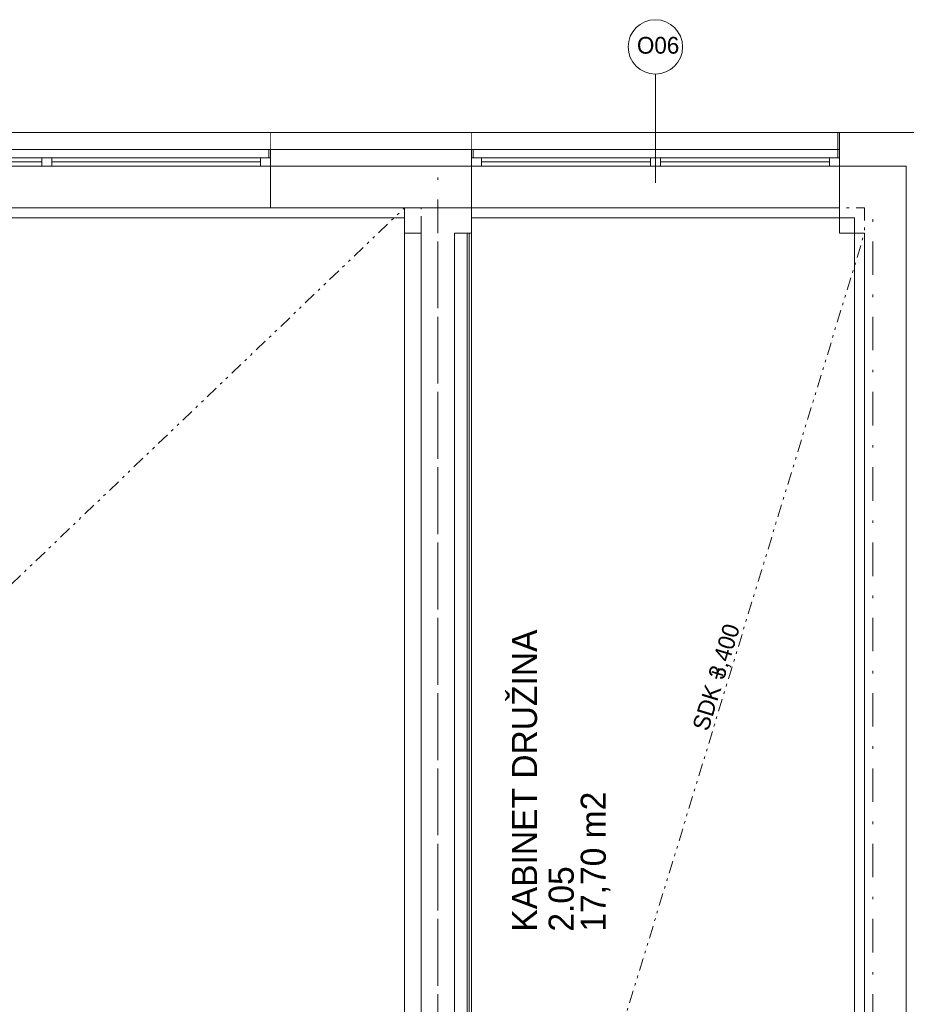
# Model space of a CAD drawing. Header units: millimetres. Extents: x -13540 to 53600, y -21460 to 10383.
# Tile 15 of 17: x 31300 to 36600, y 4190 to 10075. Entities that reach past the tile are written whole.
import ezdxf

# ---------------------------------------------------------------- set-up
doc = ezdxf.new("R2010")
doc.units = ezdxf.units.MM
doc.header["$MEASUREMENT"] = 0
doc.set_wipeout_variables(frame=1)
for name, pattern in [('Wipeout_Contour', [1000, 0, -1000]), ('Čerchovaná', [450, 200, -117.5, 15, -117.5]), ('Čerchovaná M', [225, 125, -42.5, 15, -42.5]), ('Čerchovaná se dvěma tečkami S', [202.5, 75, -32.5, 15, -32.5, 15, -32.5]), ('Čárkovaná M', [225, 125, -100])]:
    doc.linetypes.add(name, pattern=pattern)
for name, color, linetype in [('05_Podhledy', 7, 'Continuous'), ('Nové_01_Zóny.dispozice', 7, 'Continuous'), ('Nové_02_Sloupy - nosné', 7, 'Continuous'), ('Nové_02_Trámy - nosné', 7, 'Continuous'), ('Nové_02_Zdi VNITŘNÍ - nenosné', 7, 'Continuous'), ('Nové_02_Zdi VNĚJŠÍ - nosné.obálka', 7, 'Continuous'), ('Nové_05_Podhledy', 7, 'Continuous'), ('Nové_05_Podlahy', 7, 'Continuous'), ('Nové_09_Exteriér.ostatní', 7, 'Continuous'), ('Nové_Konstrukce – Dělicí čáry vrstev', 7, 'Continuous'), ('Nové_Otvory – Okna', 7, 'Continuous'), ('Nové_Otvory – Značky oken', 7, 'Continuous'), ('Nové_Výplně - Povrchové', 7, 'Continuous'), ('Nové_Zóny – Razítka', 7, 'Continuous')]:
    doc.layers.add(name, color=color, linetype=linetype)

msp = doc.modelspace()

# ---------------------------------------------------------------- linework, layer by layer
at = {"layer": 'Nové_01_Zóny.dispozice', "color": 251, "linetype": 'Continuous', "lineweight": 0, "flags": 128}
for points in [[(25400, 8890), (25400, 1160), (33600, 1160), (33600, 8890)], [(34000, 8890), (34000, 1160), (36290, 1160), (36290, 8890)]]:
    msp.add_lwpolyline(points, close=True, dxfattribs=at)
at = {"layer": 'Nové_02_Sloupy - nosné', "color": 251, "linetype": 'Continuous', "lineweight": 0, "flags": 128}
for points in [[(34000, 9200), (33600, 9200)], [(36350, 9200), (36200, 9200)], [(36600, 9200), (36350, 9200)], [(33600, 8950), (33600, 8800), (33700, 8800)], [(33900, 8800), (34000, 8800), (34000, 8950)], [(36200, 8950), (36200, 8800), (36350, 8800)], [(36600, 8800), (36600, 8950)]]:
    msp.add_lwpolyline(points, dxfattribs=at)
at = {"layer": 'Nové_02_Trámy - nosné', "color": 251, "linetype": 'Čerchovaná', "lineweight": 0}
for p, q in [((33800, 700), (33800, 9200)), ((33800, 900), (33800, 9000)), ((36400, 900), (36400, 9000)), ((36400, 900), (36400, 9000))]:
    msp.add_line(p, q, dxfattribs=at)
at = {"layer": 'Nové_02_Zdi VNITŘNÍ - nenosné', "color": 251, "linetype": 'Continuous', "lineweight": 0, "flags": 128}
for points in [[(33900, 8800), (33900, 1100)], [(34000, 1100), (34000, 8800)]]:
    msp.add_lwpolyline(points, dxfattribs=at)
at = {"layer": 'Nové_02_Zdi VNĚJŠÍ - nosné.obálka', "color": 251, "linetype": 'Continuous', "lineweight": 0}
for p, q in [((32800, 9400), (32890, 9400)), ((32800, 9400), (32800, 9250)), ((32800, 9400), (32800, 9250)), ((34000, 9400), (33910, 9400)), ((34000, 9400), (34000, 9250)), ((34000, 9400), (34000, 9250)), ((36200, 9400), (36290, 9400)), ((36200, 9400), (36200, 9250)), ((36200, 9400), (36200, 9250)), ((32800, 9250), (32800, 9200)), ((34000, 9250), (34000, 9200)), ((36200, 9250), (36200, 9200)), ((32800, 9200), (32800, 8950)), ((34000, 9200), (34000, 8950)), ((36200, 9200), (36200, 8950))]:
    msp.add_line(p, q, dxfattribs=at)
at = {"layer": 'Nové_02_Zdi VNĚJŠÍ - nosné.obálka', "color": 251, "linetype": 'Continuous', "lineweight": 0, "flags": 128}
for points in [[(36800, 9400), (36200, 9400)], [(33700, 8800), (33700, 1100)], [(33900, 1100), (33900, 8800)], [(36350, 8800), (36350, 1100)]]:
    msp.add_lwpolyline(points, dxfattribs=at)
at = {"layer": 'Nové_05_Podhledy', "color": 251, "linetype": 'Čerchovaná M', "lineweight": 0, "flags": 128}
for points in [[(25400, 1100), (33700, 1100), (33700, 8950), (25400, 8950)], [(34000, 1100), (36350, 1100), (36350, 8950), (34000, 8950)]]:
    msp.add_lwpolyline(points, close=True, dxfattribs=at)
at = {"layer": 'Nové_05_Podhledy', "color": 251, "linetype": 'Čerchovaná se dvěma tečkami S', "lineweight": 0}
for points in [[(25400, 1100), (33600, 8950)], [(34000, 1100), (36350, 8800)]]:
    msp.add_lwpolyline(points, dxfattribs=at)
at = {"layer": 'Nové_05_Podlahy', "color": 251, "linetype": 'Continuous', "lineweight": 0, "flags": 128}
msp.add_lwpolyline([(18100, 425), (20200, 425), (20200, -700), (21400, -700), (21400, 700), (23800, 700), (23800, -700), (25000, -700), (25000, 700), (31400, 700), (31400, -700), (32600, -700), (32600, 700), (34000, 700), (34000, -700), (35200, -700), (35200, 700), (36600, 700), (36600, 9200), (5200, 9200)], dxfattribs=at)
at = {"layer": 'Nové_09_Exteriér.ostatní', "color": 251, "linetype": 'Continuous', "lineweight": 0}
for p, q in [((36190, 9400), (36190, 9300)), ((36200, 9400), (36190, 9400)), ((36200, 9400), (36200, 9300)), ((36200, 9300), (36190, 9300))]:
    msp.add_line(p, q, dxfattribs=at)
at = {"layer": 'Nové_09_Exteriér.ostatní', "color": 251, "linetype": 'Continuous', "lineweight": 0, "flags": 128}
for points in [[(6400, 9400), (36200, 9400)], [(6400, 9400), (36200, 9400)], [(36200, 9400), (36200, 9300)], [(36200, 9400), (36200, 9300)], [(36200, 9300), (6400, 9300)], [(36200, 9300), (6400, 9300)]]:
    msp.add_lwpolyline(points, dxfattribs=at)
at = {"layer": 'Nové_09_Exteriér.ostatní', "color": 251, "linetype": 'Čerchovaná M', "lineweight": 0, "flags": 128}
for points in [[(36190, 9400), (36200, 9400)], [(36190, 9300), (36190, 9400)], [(36200, 9300), (36200, 9400)], [(36190, 9300), (36200, 9300)]]:
    msp.add_lwpolyline(points, dxfattribs=at)
at = {"layer": 'Nové_Konstrukce – Dělicí čáry vrstev', "color": 251, "linetype": 'Continuous', "lineweight": 0}
for p, q in [((33975, 1100), (33975, 8800)), ((33987.5, 1100), (33987.5, 8800))]:
    msp.add_line(p, q, dxfattribs=at)
at = {"layer": 'Nové_Otvory – Okna', "color": 251, "linetype": 'Čárkovaná M', "lineweight": 0}
for p, q in [((32800, 9400), (26200, 9400)), ((34000, 9400), (36200, 9400))]:
    msp.add_line(p, q, dxfattribs=at)
at = {"layer": 'Nové_Otvory – Okna', "color": 251, "linetype": 'Continuous', "lineweight": 0}
for p, q in [((32800, 9400), (32800, 9250)), ((32800, 9400), (32800, 9250)), ((32800, 9400), (32800, 9250)), ((32800, 9400), (32890, 9400)), ((32800, 9400), (32890, 9400)), ((34000, 9400), (33910, 9400)), ((34000, 9400), (33910, 9400)), ((34000, 9400), (34000, 9250)), ((34000, 9400), (34000, 9250)), ((34000, 9400), (34000, 9250)), ((36200, 9400), (36200, 9250)), ((36200, 9400), (36200, 9250)), ((36200, 9400), (36200, 9250)), ((36200, 9400), (36290, 9400)), ((36200, 9400), (36290, 9400)), ((32790, 9300), (26210, 9300)), ((32790, 9300), (32790, 9250)), ((32800, 9300), (32790, 9300)), ((32800, 9250), (32800, 9300)), ((34000, 9250), (34000, 9300)), ((34000, 9300), (34010, 9300)), ((34010, 9300), (36190, 9300)), ((34010, 9300), (34010, 9250)), ((36190, 9250), (36190, 9300)), ((36190, 9300), (36200, 9300)), ((36200, 9300), (36200, 9250)), ((30184, 9250), (31432, 9250)), ((31432, 9200), (31432, 9250)), ((31432, 9250), (31462, 9250)), ((31462, 9250), (31492, 9250)), ((31492, 9250), (31492, 9200)), ((31492, 9250), (32740, 9250)), ((32740, 9200), (32740, 9250)), ((32740, 9250), (32800, 9250)), ((32790, 9250), (32800, 9250)), ((32800, 9250), (32800, 9200)), ((32800, 9250), (32800, 9200)), ((34010, 9250), (34000, 9250)), ((34060, 9250), (34000, 9250)), ((34000, 9250), (34000, 9200)), ((34000, 9250), (34000, 9200)), ((34060, 9200), (34060, 9250)), ((35070, 9250), (34060, 9250)), ((35100, 9250), (35070, 9250)), ((35070, 9250), (35070, 9200)), ((35130, 9250), (35100, 9250)), ((35130, 9200), (35130, 9250)), ((36140, 9250), (35130, 9250)), ((36200, 9250), (36140, 9250)), ((36140, 9250), (36140, 9200)), ((36200, 9250), (36190, 9250)), ((36200, 9250), (36200, 9200)), ((36200, 9250), (36200, 9200)), ((31432, 9225), (30184, 9225)), ((31432, 9200), (30184, 9200)), ((31462, 9200), (31432, 9200)), ((31492, 9200), (31462, 9200)), ((32740, 9225), (31492, 9225)), ((32740, 9200), (31492, 9200)), ((32800, 9200), (32740, 9200)), ((32800, 9200), (32800, 8950)), ((33999.9, 9200), (32800, 9200)), ((34000, 9200), (34060, 9200)), ((34000, 9200), (34000, 8950)), ((34060, 9225), (35070, 9225)), ((34060, 9200), (35070, 9200)), ((35070, 9200), (35100, 9200)), ((35100, 9200), (35130, 9200)), ((35130, 9225), (36140, 9225)), ((35130, 9200), (36140, 9200)), ((36140, 9200), (36200, 9200)), ((36200, 9200), (36200, 8950)), ((32800, 8950), (26200, 8950)), ((32800, 8950), (33999.9, 8950)), ((34000, 8950), (36200, 8950))]:
    msp.add_line(p, q, dxfattribs=at)
at = {"layer": 'Nové_Otvory – Okna', "color": 251, "linetype": 'Čerchovaná M', "lineweight": 0}
for p, q in [((32800, 9200), (33999.9, 9200)), ((32800, 8950), (33999.9, 8950))]:
    msp.add_line(p, q, dxfattribs=at)
at = {"layer": 'Nové_Otvory – Značky oken', "color": 251, "linetype": 'Continuous', "lineweight": 0}
msp.add_line((35100, 9100), (35100, 9750), dxfattribs=at)
at = {"layer": 'Nové_Otvory – Značky oken', "color": 251, "linetype": 'Continuous', "lineweight": 0, "flags": 128}
msp.add_lwpolyline([(34937.5, 9912.5, 1), (35262.5, 9912.5, 1)], format="xyb", close=True, dxfattribs=at)

# ---------------------------------------------------------------- texts
at = {"layer": '05_Podhledy', "color": 251, "lineweight": 0, "char_height": 100, "attachment_point": 1, "rotation": 73.02808}
for s, insert in [('\\A1;\\pt0,25000;3,400{\\H0.66x;\\S^  ;\\S^  ;\\S^  ;\\S^  ;\\S^  ;\\S^  ;\\S^  ;\\S^  ;\\S^  ;\\S^  ;\\S^  ;}', (35413.1, 6153.4)), ('\\A1;\\pt0,25000;SDK +', (35319.4, 5846.5))]:
    msp.add_mtext(s, dxfattribs=dict(at, insert=insert))
at = {"layer": 'Nové_Otvory – Značky oken', "color": 251, "lineweight": 0, "insert": (34989.9, 9921.3), "char_height": 100, "attachment_point": 4}
msp.add_mtext('\\A1;\\pt0;O06', dxfattribs=at)
at = {"layer": 'Nové_Zóny – Razítka', "color": 251, "lineweight": 0, "char_height": 150, "attachment_point": 1, "rotation": 90}
for s, insert in [('\\A1;KABINET DRUŽINA', (34242.4, 4624.4)), ('\\A1;17,70 m2', (34653.8, 4624.4)), ('\\A1;2.05', (34462.1, 4624.4))]:
    msp.add_mtext(s, dxfattribs=dict(at, insert=insert))

# ---------------------------------------------------------------- next in the draw order: wipeouts: each hides what was drawn before it
at = {"color": 251, "linetype": 'Wipeout_Contour', "lineweight": 0, "ltscale": 138737.785182}
msp.add_wipeout([(33999.9, 9400), (32800, 9400), (32800, 9300), (33999.9, 9300)], dxfattribs=at).dxf.layer = 'Nové_Výplně - Povrchové'

# ---------------------------------------------------------------- next in the draw order: linework, layer by layer
at = {"layer": 'Nové_Otvory – Okna', "color": 251, "linetype": 'Čerchovaná M', "lineweight": 0}
msp.add_line((32800, 9400), (33999.9, 9400), dxfattribs=at)
at = {"layer": 'Nové_Otvory – Okna', "color": 251, "linetype": 'Continuous', "lineweight": 0}
for p, q in [((32800, 9400), (33999.9, 9400)), ((33999.9, 9300), (32800, 9300))]:
    msp.add_line(p, q, dxfattribs=at)

doc.saveas('drawing.dxf')
